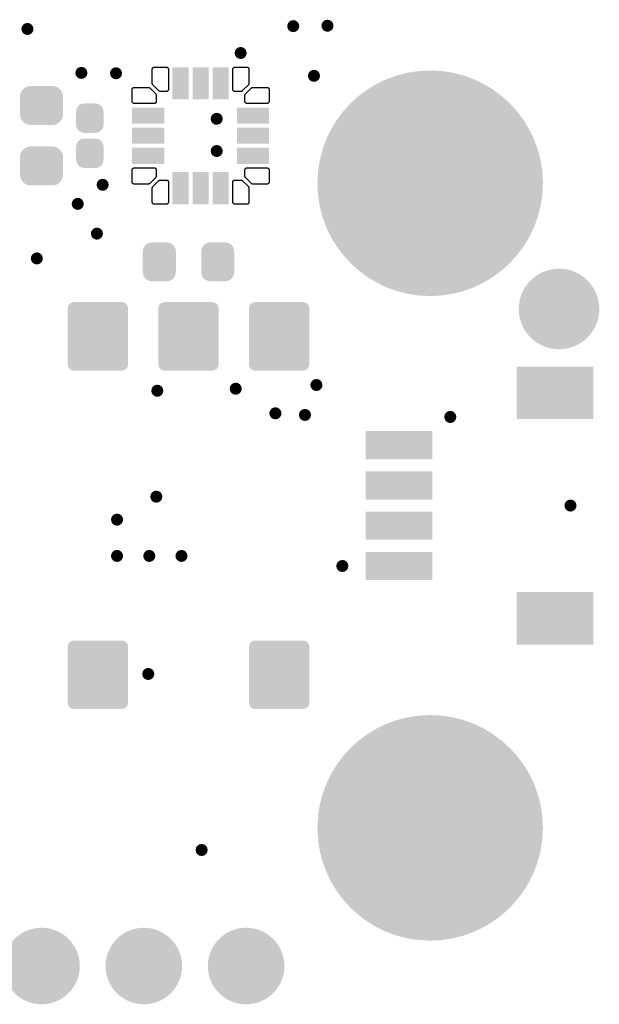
# Model space of a CAD drawing. Header units: inches. Extents: x 0.3 to 40.7, y 0.3 to 25.1.
# Tile 2 of 2: x 26.3 to 40.7, y 0.3 to 24.7. Entities that reach past the tile are written whole.
import ezdxf

# ---------------------------------------------------------------- set-up
doc = ezdxf.new("R2010")
doc.units = ezdxf.units.IN
for name, color, linetype in [('Pad Holes', 156, 'Continuous'), ('Top Solder', 216, 'Continuous'), ('Via Holes', 16, 'Continuous')]:
    doc.layers.add(name, color=color, linetype=linetype)

# ---------------------------------------------------------------- blocks, each defined once
blk = doc.blocks.new('F_____________1___F_________1_3546')
at = {"layer": 'Top Solder'}
h = blk.add_hatch(color=216, dxfattribs=at)
edge = h.paths.add_edge_path()
edge.add_arc((0, 0), 1, 0, 360)
blk = doc.blocks.new('CAP_0603_3547')
at = {"layer": 'Top Solder'}
h = blk.add_hatch(color=216, dxfattribs=at)
edge = h.paths.add_edge_path()
edge.add_arc((-0.537, -0.263), 0.272, 270, 360)
edge.add_line((-0.265, -0.263), (-0.265, 0.263))
edge.add_arc((-0.537, 0.263), 0.272, 0, 90)
edge.add_line((-0.537, 0.535), (-0.963, 0.535))
edge.add_arc((-0.963, 0.263), 0.272, 90, 180)
edge.add_line((-1.235, 0.263), (-1.235, -0.263))
edge.add_arc((-0.963, -0.263), 0.272, 180, 270)
edge.add_line((-0.963, -0.535), (-0.537, -0.535))
h = blk.add_hatch(color=216, dxfattribs=at)
edge = h.paths.add_edge_path()
edge.add_arc((0.537, 0.263), 0.272, 90, 180)
edge.add_line((0.265, 0.263), (0.265, -0.263))
edge.add_arc((0.537, -0.263), 0.272, 180, 270)
edge.add_line((0.537, -0.535), (0.963, -0.535))
edge.add_arc((0.963, -0.263), 0.272, 270, 360)
edge.add_line((1.235, -0.263), (1.235, 0.263))
edge.add_arc((0.963, 0.263), 0.272, 0, 90)
edge.add_line((0.963, 0.535), (0.537, 0.535))
blk = doc.blocks.new('CAP_0402_3548')
at = {"layer": 'Top Solder'}
h = blk.add_hatch(color=216, dxfattribs=at)
edge = h.paths.add_edge_path()
edge.add_arc((-0.271, -0.139), 0.201, 270, 360)
edge.add_line((-0.07, -0.139), (-0.07, 0.139))
edge.add_arc((-0.271, 0.139), 0.201, 0, 90)
edge.add_line((-0.271, 0.34), (-0.599, 0.34))
edge.add_arc((-0.599, 0.139), 0.201, 90, 180)
edge.add_line((-0.8, 0.139), (-0.8, -0.139))
edge.add_arc((-0.599, -0.139), 0.201, 180, 270)
edge.add_line((-0.599, -0.34), (-0.271, -0.34))
h = blk.add_hatch(color=216, dxfattribs=at)
edge = h.paths.add_edge_path()
edge.add_arc((0.271, 0.139), 0.201, 90, 180)
edge.add_line((0.07, 0.139), (0.07, -0.139))
edge.add_arc((0.271, -0.139), 0.201, 180, 270)
edge.add_line((0.271, -0.34), (0.599, -0.34))
edge.add_arc((0.599, -0.139), 0.201, 270, 360)
edge.add_line((0.8, -0.139), (0.8, 0.139))
edge.add_arc((0.599, 0.139), 0.201, 0, 90)
edge.add_line((0.599, 0.34), (0.271, 0.34))
blk = doc.blocks.new('UFQFPN20_3555')
at = {"layer": 'Top Solder'}
for points in [[(-0.7, 1.7), (-0.3, 1.7), (-0.3, 0.9), (-0.7, 0.9)], [(-0.2, 1.7), (0.2, 1.7), (0.2, 0.9), (-0.2, 0.9)], [(0.3, 1.7), (0.7, 1.7), (0.7, 0.9), (0.3, 0.9)], [(-1.7, 0.3), (-1.7, 0.7), (-0.9, 0.7), (-0.9, 0.3)], [(0.9, 0.3), (0.9, 0.7), (1.7, 0.7), (1.7, 0.3)], [(-1.7, -0.2), (-1.7, 0.2), (-0.9, 0.2), (-0.9, -0.2)], [(0.9, -0.2), (0.9, 0.2), (1.7, 0.2), (1.7, -0.2)], [(-1.7, -0.7), (-1.7, -0.3), (-0.9, -0.3), (-0.9, -0.7)], [(0.9, -0.7), (0.9, -0.3), (1.7, -0.3), (1.7, -0.7)], [(-0.7, -0.9), (-0.3, -0.9), (-0.3, -1.7), (-0.7, -1.7)], [(-0.2, -0.9), (0.2, -0.9), (0.2, -1.7), (-0.2, -1.7)], [(0.3, -0.9), (0.7, -0.9), (0.7, -1.7), (0.3, -1.7)]]:
    blk.add_hatch(color=216, dxfattribs=at).paths.add_polyline_path(points)
for p, q in [((-1.2, 1.65), (-1.199, 1.66)), ((-1.2, 1.3), (-1.2, 1.65)), ((-1.199, 1.66), (-1.196, 1.669)), ((-1.196, 1.669), (-1.192, 1.678)), ((-1.192, 1.678), (-1.186, 1.686)), ((-1.186, 1.686), (-1.178, 1.692)), ((-1.178, 1.692), (-1.169, 1.696)), ((-1.169, 1.696), (-1.16, 1.699)), ((-1.16, 1.699), (-1.15, 1.7)), ((-1.15, 1.7), (-0.85, 1.7)), ((-0.85, 1.7), (-0.84, 1.699)), ((-0.84, 1.699), (-0.831, 1.696)), ((-0.831, 1.696), (-0.822, 1.692)), ((-0.822, 1.692), (-0.814, 1.686)), ((-0.814, 1.686), (-0.808, 1.678)), ((-0.808, 1.678), (-0.804, 1.669)), ((-0.804, 1.669), (-0.801, 1.66)), ((-0.801, 1.66), (-0.8, 1.65)), ((-0.8, 1.65), (-0.8, 1.15)), ((0.8, 1.65), (0.801, 1.66)), ((0.8, 1.15), (0.8, 1.65)), ((0.801, 1.66), (0.804, 1.669)), ((0.804, 1.669), (0.808, 1.678)), ((0.808, 1.678), (0.814, 1.686)), ((0.814, 1.686), (0.822, 1.692)), ((0.822, 1.692), (0.831, 1.696)), ((0.831, 1.696), (0.84, 1.699)), ((0.84, 1.699), (0.85, 1.7)), ((0.85, 1.7), (1.15, 1.7)), ((1.15, 1.7), (1.16, 1.699)), ((1.16, 1.699), (1.169, 1.696)), ((1.169, 1.696), (1.178, 1.692)), ((1.178, 1.692), (1.186, 1.686)), ((1.186, 1.686), (1.192, 1.678)), ((1.192, 1.678), (1.196, 1.669)), ((1.196, 1.669), (1.199, 1.66)), ((1.199, 1.66), (1.2, 1.65)), ((1.2, 1.65), (1.2, 1.3)), ((-1.2, 1.295), (-1.2, 1.3)), ((-1.2, 1.3), (-1.2, 1.3)), ((-1.199, 1.29), (-1.2, 1.295)), ((-1.197, 1.283), (-1.199, 1.29)), ((-1.196, 1.281), (-1.197, 1.283)), ((-1.192, 1.272), (-1.196, 1.281)), ((-1.186, 1.264), (-1.192, 1.272)), ((-1.036, 1.114), (-1.186, 1.264)), ((1.186, 1.264), (1.036, 1.114)), ((1.192, 1.272), (1.186, 1.264)), ((1.196, 1.281), (1.192, 1.272)), ((1.197, 1.283), (1.196, 1.281)), ((1.199, 1.29), (1.197, 1.283)), ((1.2, 1.295), (1.199, 1.29)), ((1.2, 1.3), (1.2, 1.3)), ((1.2, 1.3), (1.2, 1.295)), ((-1.7, 1.15), (-1.699, 1.16)), ((-1.7, 0.85), (-1.7, 1.15)), ((-1.699, 1.16), (-1.696, 1.169)), ((-1.696, 1.169), (-1.692, 1.178)), ((-1.692, 1.178), (-1.686, 1.186)), ((-1.686, 1.186), (-1.678, 1.192)), ((-1.678, 1.192), (-1.669, 1.196)), ((-1.669, 1.196), (-1.66, 1.199)), ((-1.66, 1.199), (-1.65, 1.2)), ((-1.65, 1.2), (-1.3, 1.2)), ((-1.3, 1.2), (-1.295, 1.2)), ((-1.3, 1.2), (-1.3, 1.2)), ((-1.295, 1.2), (-1.29, 1.199)), ((-1.29, 1.199), (-1.283, 1.197)), ((-1.283, 1.197), (-1.281, 1.196)), ((-1.281, 1.196), (-1.272, 1.192)), ((-1.272, 1.192), (-1.264, 1.186)), ((-1.264, 1.186), (-1.114, 1.036)), ((-1.114, 1.036), (-1.114, 1.036)), ((-1.114, 1.036), (-1.108, 1.028)), ((-1.108, 1.028), (-1.104, 1.019)), ((-1.104, 1.019), (-1.101, 1.01)), ((-1.101, 1.01), (-1.1, 1)), ((-1.1, 1), (-1.1, 0.85)), ((-1.028, 1.108), (-1.036, 1.114)), ((-1.036, 1.114), (-1.036, 1.114)), ((-1.019, 1.104), (-1.028, 1.108)), ((-1.01, 1.101), (-1.019, 1.104)), ((-1, 1.1), (-1.01, 1.101)), ((-0.85, 1.1), (-1, 1.1)), ((-0.84, 1.101), (-0.85, 1.1)), ((-0.831, 1.104), (-0.84, 1.101)), ((-0.822, 1.108), (-0.831, 1.104)), ((-0.814, 1.114), (-0.822, 1.108)), ((-0.808, 1.122), (-0.814, 1.114)), ((-0.804, 1.131), (-0.808, 1.122)), ((-0.801, 1.14), (-0.804, 1.131)), ((-0.8, 1.15), (-0.801, 1.14)), ((0.801, 1.14), (0.8, 1.15)), ((0.804, 1.131), (0.801, 1.14)), ((0.808, 1.122), (0.804, 1.131)), ((0.814, 1.114), (0.808, 1.122)), ((0.822, 1.108), (0.814, 1.114)), ((0.831, 1.104), (0.822, 1.108)), ((0.84, 1.101), (0.831, 1.104)), ((0.85, 1.1), (0.84, 1.101)), ((1, 1.1), (0.85, 1.1)), ((1.01, 1.101), (1, 1.1)), ((1.019, 1.104), (1.01, 1.101)), ((1.028, 1.108), (1.019, 1.104)), ((1.036, 1.114), (1.028, 1.108)), ((1.036, 1.114), (1.036, 1.114)), ((1.1, 1.005), (1.101, 1.01)), ((1.1, 1), (1.1, 1.005)), ((1.1, 0.85), (1.1, 1)), ((1.1, 1), (1.1, 1)), ((1.101, 1.01), (1.103, 1.017)), ((1.103, 1.017), (1.104, 1.019)), ((1.104, 1.019), (1.108, 1.028)), ((1.108, 1.028), (1.114, 1.036)), ((1.114, 1.036), (1.264, 1.186)), ((1.264, 1.186), (1.272, 1.192)), ((1.264, 1.186), (1.264, 1.186)), ((1.272, 1.192), (1.281, 1.196)), ((1.281, 1.196), (1.29, 1.199)), ((1.29, 1.199), (1.3, 1.2)), ((1.3, 1.2), (1.65, 1.2)), ((1.65, 1.2), (1.66, 1.199)), ((1.66, 1.199), (1.669, 1.196)), ((1.669, 1.196), (1.678, 1.192)), ((1.678, 1.192), (1.686, 1.186)), ((1.686, 1.186), (1.692, 1.178)), ((1.692, 1.178), (1.696, 1.169)), ((1.696, 1.169), (1.699, 1.16)), ((1.699, 1.16), (1.7, 1.15)), ((1.7, 1.15), (1.7, 0.85)), ((-1.699, 0.84), (-1.7, 0.85)), ((-1.696, 0.831), (-1.699, 0.84)), ((-1.692, 0.822), (-1.696, 0.831)), ((-1.686, 0.814), (-1.692, 0.822)), ((-1.678, 0.808), (-1.686, 0.814)), ((-1.669, 0.804), (-1.678, 0.808)), ((-1.66, 0.801), (-1.669, 0.804)), ((-1.65, 0.8), (-1.66, 0.801)), ((-1.15, 0.8), (-1.65, 0.8)), ((-1.14, 0.801), (-1.15, 0.8)), ((-1.131, 0.804), (-1.14, 0.801)), ((-1.122, 0.808), (-1.131, 0.804)), ((-1.114, 0.814), (-1.122, 0.808)), ((-1.108, 0.822), (-1.114, 0.814)), ((-1.104, 0.831), (-1.108, 0.822)), ((-1.101, 0.84), (-1.104, 0.831)), ((-1.1, 0.85), (-1.101, 0.84)), ((1.101, 0.84), (1.1, 0.85)), ((1.104, 0.831), (1.101, 0.84)), ((1.108, 0.822), (1.104, 0.831)), ((1.114, 0.814), (1.108, 0.822)), ((1.122, 0.808), (1.114, 0.814)), ((1.131, 0.804), (1.122, 0.808)), ((1.14, 0.801), (1.131, 0.804)), ((1.15, 0.8), (1.14, 0.801)), ((1.65, 0.8), (1.15, 0.8)), ((1.66, 0.801), (1.65, 0.8)), ((1.669, 0.804), (1.66, 0.801)), ((1.678, 0.808), (1.669, 0.804)), ((1.686, 0.814), (1.678, 0.808)), ((1.692, 0.822), (1.686, 0.814)), ((1.696, 0.831), (1.692, 0.822)), ((1.699, 0.84), (1.696, 0.831)), ((1.7, 0.85), (1.699, 0.84)), ((-1.7, -0.85), (-1.699, -0.84)), ((-1.7, -1.15), (-1.7, -0.85)), ((-1.699, -0.84), (-1.696, -0.831)), ((-1.696, -0.831), (-1.692, -0.822)), ((-1.692, -0.822), (-1.686, -0.814)), ((-1.686, -0.814), (-1.678, -0.808)), ((-1.678, -0.808), (-1.669, -0.804)), ((-1.669, -0.804), (-1.66, -0.801)), ((-1.66, -0.801), (-1.65, -0.8)), ((-1.65, -0.8), (-1.15, -0.8)), ((-1.15, -0.8), (-1.14, -0.801)), ((-1.14, -0.801), (-1.131, -0.804)), ((-1.131, -0.804), (-1.122, -0.808)), ((-1.122, -0.808), (-1.114, -0.814)), ((-1.114, -0.814), (-1.108, -0.822)), ((-1.108, -0.822), (-1.104, -0.831)), ((-1.104, -0.831), (-1.101, -0.84)), ((-1.101, -0.84), (-1.1, -0.85)), ((-1.1, -0.85), (-1.1, -1)), ((1.1, -0.85), (1.101, -0.84)), ((1.1, -1), (1.1, -0.85)), ((1.101, -0.84), (1.104, -0.831)), ((1.104, -0.831), (1.108, -0.822)), ((1.108, -0.822), (1.114, -0.814)), ((1.114, -0.814), (1.122, -0.808)), ((1.122, -0.808), (1.131, -0.804)), ((1.131, -0.804), (1.14, -0.801)), ((1.14, -0.801), (1.15, -0.8)), ((1.15, -0.8), (1.65, -0.8)), ((1.65, -0.8), (1.66, -0.801)), ((1.66, -0.801), (1.669, -0.804)), ((1.669, -0.804), (1.678, -0.808)), ((1.678, -0.808), (1.686, -0.814)), ((1.686, -0.814), (1.692, -0.822)), ((1.692, -0.822), (1.696, -0.831)), ((1.696, -0.831), (1.699, -0.84)), ((1.699, -0.84), (1.7, -0.85)), ((1.7, -0.85), (1.7, -1.15)), ((-1.699, -1.16), (-1.7, -1.15)), ((-1.696, -1.169), (-1.699, -1.16)), ((-1.692, -1.178), (-1.696, -1.169)), ((-1.686, -1.186), (-1.692, -1.178)), ((-1.678, -1.192), (-1.686, -1.186)), ((-1.669, -1.196), (-1.678, -1.192)), ((-1.66, -1.199), (-1.669, -1.196)), ((-1.65, -1.2), (-1.66, -1.199)), ((-1.3, -1.2), (-1.65, -1.2)), ((-1.295, -1.2), (-1.3, -1.2)), ((-1.3, -1.2), (-1.3, -1.2)), ((-1.29, -1.199), (-1.295, -1.2)), ((-1.283, -1.197), (-1.29, -1.199)), ((-1.281, -1.196), (-1.283, -1.197)), ((-1.272, -1.192), (-1.281, -1.196)), ((-1.264, -1.186), (-1.272, -1.192)), ((-1.114, -1.036), (-1.264, -1.186)), ((-1.186, -1.264), (-1.036, -1.114)), ((-1.108, -1.028), (-1.114, -1.036)), ((-1.114, -1.036), (-1.114, -1.036)), ((-1.104, -1.019), (-1.108, -1.028)), ((-1.101, -1.01), (-1.104, -1.019)), ((-1.1, -1), (-1.101, -1.01)), ((-1.036, -1.114), (-1.028, -1.108)), ((-1.036, -1.114), (-1.036, -1.114)), ((-1.028, -1.108), (-1.019, -1.104)), ((-1.019, -1.104), (-1.01, -1.101)), ((-1.01, -1.101), (-1, -1.1)), ((-1, -1.1), (-0.85, -1.1)), ((-0.85, -1.1), (-0.84, -1.101)), ((-0.84, -1.101), (-0.831, -1.104)), ((-0.831, -1.104), (-0.822, -1.108)), ((-0.822, -1.108), (-0.814, -1.114)), ((-0.814, -1.114), (-0.808, -1.122)), ((-0.808, -1.122), (-0.804, -1.131)), ((-0.804, -1.131), (-0.801, -1.14)), ((-0.801, -1.14), (-0.8, -1.15)), ((-0.8, -1.15), (-0.8, -1.65)), ((0.8, -1.15), (0.801, -1.14)), ((0.8, -1.65), (0.8, -1.15)), ((0.801, -1.14), (0.804, -1.131)), ((0.804, -1.131), (0.808, -1.122)), ((0.808, -1.122), (0.814, -1.114)), ((0.814, -1.114), (0.822, -1.108)), ((0.822, -1.108), (0.831, -1.104)), ((0.831, -1.104), (0.84, -1.101)), ((0.84, -1.101), (0.85, -1.1)), ((0.85, -1.1), (1, -1.1)), ((1, -1.1), (1.005, -1.1)), ((1, -1.1), (1, -1.1)), ((1.005, -1.1), (1.01, -1.101)), ((1.01, -1.101), (1.017, -1.103)), ((1.017, -1.103), (1.019, -1.104)), ((1.019, -1.104), (1.028, -1.108)), ((1.028, -1.108), (1.036, -1.114)), ((1.036, -1.114), (1.186, -1.264)), ((1.101, -1.01), (1.1, -1)), ((1.104, -1.019), (1.101, -1.01)), ((1.108, -1.028), (1.104, -1.019)), ((1.114, -1.036), (1.108, -1.028)), ((1.264, -1.186), (1.114, -1.036)), ((1.114, -1.036), (1.114, -1.036)), ((1.272, -1.192), (1.264, -1.186)), ((1.281, -1.196), (1.272, -1.192)), ((1.283, -1.197), (1.281, -1.196)), ((1.29, -1.199), (1.283, -1.197)), ((1.295, -1.2), (1.29, -1.199)), ((1.3, -1.2), (1.295, -1.2)), ((1.65, -1.2), (1.3, -1.2)), ((1.3, -1.2), (1.3, -1.2)), ((1.66, -1.199), (1.65, -1.2)), ((1.669, -1.196), (1.66, -1.199)), ((1.678, -1.192), (1.669, -1.196)), ((1.686, -1.186), (1.678, -1.192)), ((1.692, -1.178), (1.686, -1.186)), ((1.696, -1.169), (1.692, -1.178)), ((1.699, -1.16), (1.696, -1.169)), ((1.7, -1.15), (1.699, -1.16)), ((-1.2, -1.295), (-1.199, -1.29)), ((-1.2, -1.3), (-1.2, -1.295)), ((-1.2, -1.65), (-1.2, -1.3)), ((-1.2, -1.3), (-1.2, -1.3)), ((-1.199, -1.29), (-1.197, -1.283)), ((-1.197, -1.283), (-1.196, -1.281)), ((-1.196, -1.281), (-1.192, -1.272)), ((-1.192, -1.272), (-1.186, -1.264)), ((1.186, -1.264), (1.186, -1.264)), ((1.186, -1.264), (1.192, -1.272)), ((1.192, -1.272), (1.196, -1.281)), ((1.196, -1.281), (1.199, -1.29)), ((1.199, -1.29), (1.2, -1.3)), ((1.2, -1.3), (1.2, -1.65)), ((-1.199, -1.66), (-1.2, -1.65)), ((-1.196, -1.669), (-1.199, -1.66)), ((-1.192, -1.678), (-1.196, -1.669)), ((-1.186, -1.686), (-1.192, -1.678)), ((-1.178, -1.692), (-1.186, -1.686)), ((-1.169, -1.696), (-1.178, -1.692)), ((-1.16, -1.699), (-1.169, -1.696)), ((-1.15, -1.7), (-1.16, -1.699)), ((-0.85, -1.7), (-1.15, -1.7)), ((-0.84, -1.699), (-0.85, -1.7)), ((-0.831, -1.696), (-0.84, -1.699)), ((-0.822, -1.692), (-0.831, -1.696)), ((-0.814, -1.686), (-0.822, -1.692)), ((-0.808, -1.678), (-0.814, -1.686)), ((-0.804, -1.669), (-0.808, -1.678)), ((-0.801, -1.66), (-0.804, -1.669)), ((-0.8, -1.65), (-0.801, -1.66)), ((0.801, -1.66), (0.8, -1.65)), ((0.804, -1.669), (0.801, -1.66)), ((0.808, -1.678), (0.804, -1.669)), ((0.814, -1.686), (0.808, -1.678)), ((0.822, -1.692), (0.814, -1.686)), ((0.831, -1.696), (0.822, -1.692)), ((0.84, -1.699), (0.831, -1.696)), ((0.85, -1.7), (0.84, -1.699)), ((1.15, -1.7), (0.85, -1.7)), ((1.16, -1.699), (1.15, -1.7)), ((1.169, -1.696), (1.16, -1.699)), ((1.178, -1.692), (1.169, -1.696)), ((1.186, -1.686), (1.178, -1.692)), ((1.192, -1.678), (1.186, -1.686)), ((1.196, -1.669), (1.192, -1.678)), ((1.199, -1.66), (1.196, -1.669)), ((1.2, -1.65), (1.199, -1.66))]:
    blk.add_line(p, q, dxfattribs=at)
blk = doc.blocks.new('SM04B_SRSS_TB_LF__SN__F_________1_3559')
at = {"layer": 'Top Solder'}
for points in [[(-3.45, 2.888), (-2.15, 2.888), (-2.15, 0.988), (-3.45, 0.988)], [(2.15, 2.888), (3.45, 2.888), (3.45, 0.988), (2.15, 0.988)], [(-1.85, -1.112), (-1.15, -1.112), (-1.15, -2.762), (-1.85, -2.762)], [(-0.85, -1.112), (-0.15, -1.112), (-0.15, -2.762), (-0.85, -2.762)], [(0.15, -1.112), (0.85, -1.112), (0.85, -2.762), (0.15, -2.762)], [(1.15, -1.112), (1.85, -1.112), (1.85, -2.762), (1.15, -2.762)]]:
    blk.add_hatch(color=216, dxfattribs=at).paths.add_polyline_path(points)
blk = doc.blocks.new('LEDC1608X80N_AK_3563')
at = {"layer": 'Top Solder'}
h = blk.add_hatch(color=216, dxfattribs=at)
edge = h.paths.add_edge_path()
edge.add_arc((-0.545, -0.255), 0.23, 270, 360)
edge.add_line((-0.315, -0.255), (-0.315, 0.255))
edge.add_arc((-0.545, 0.255), 0.23, 0, 90)
edge.add_line((-0.545, 0.485), (-0.905, 0.485))
edge.add_arc((-0.905, 0.255), 0.23, 90, 180)
edge.add_line((-1.135, 0.255), (-1.135, -0.255))
edge.add_arc((-0.905, -0.255), 0.23, 180, 270)
edge.add_line((-0.905, -0.485), (-0.545, -0.485))
h = blk.add_hatch(color=216, dxfattribs=at)
edge = h.paths.add_edge_path()
edge.add_arc((0.545, 0.255), 0.23, 90, 180)
edge.add_line((0.315, 0.255), (0.315, -0.255))
edge.add_arc((0.545, -0.255), 0.23, 180, 270)
edge.add_line((0.545, -0.485), (0.905, -0.485))
edge.add_arc((0.905, -0.255), 0.23, 270, 360)
edge.add_line((1.135, -0.255), (1.135, 0.255))
edge.add_arc((0.905, 0.255), 0.23, 0, 90)
edge.add_line((0.905, 0.485), (0.545, 0.485))
blk = doc.blocks.new('TS42_3564')
at = {"layer": 'Top Solder'}
h = blk.add_hatch(color=216, dxfattribs=at)
edge = h.paths.add_edge_path()
edge.add_arc((-3.505, 1.655), 0.155, 270, 360)
edge.add_line((-3.35, 1.655), (-3.35, 2.845))
edge.add_arc((-3.505, 2.845), 0.155, 0, 90)
edge.add_line((-3.505, 3), (-4.895, 3))
edge.add_arc((-4.895, 2.845), 0.155, 90, 180)
edge.add_line((-5.05, 2.845), (-5.05, 1.655))
edge.add_arc((-4.895, 1.655), 0.155, 180, 270)
edge.add_line((-4.895, 1.5), (-3.505, 1.5))
h = blk.add_hatch(color=216, dxfattribs=at)
edge = h.paths.add_edge_path()
edge.add_arc((4.895, 1.655), 0.155, 270, 360)
edge.add_line((5.05, 1.655), (5.05, 2.845))
edge.add_arc((4.895, 2.845), 0.155, 0, 90)
edge.add_line((4.895, 3), (3.505, 3))
edge.add_arc((3.505, 2.845), 0.155, 90, 180)
edge.add_line((3.35, 2.845), (3.35, 1.655))
edge.add_arc((3.505, 1.655), 0.155, 180, 270)
edge.add_line((3.505, 1.5), (4.895, 1.5))
h = blk.add_hatch(color=216, dxfattribs=at)
edge = h.paths.add_edge_path()
edge.add_arc((4.895, -0.595), 0.155, 270, 360)
edge.add_line((5.05, -0.595), (5.05, 0.595))
edge.add_arc((4.895, 0.595), 0.155, 0, 90)
edge.add_line((4.895, 0.75), (3.505, 0.75))
edge.add_arc((3.505, 0.595), 0.155, 90, 180)
edge.add_line((3.35, 0.595), (3.35, -0.595))
edge.add_arc((3.505, -0.595), 0.155, 180, 270)
edge.add_line((3.505, -0.75), (4.895, -0.75))
h = blk.add_hatch(color=216, dxfattribs=at)
edge = h.paths.add_edge_path()
edge.add_arc((-3.505, -2.845), 0.155, 270, 360)
edge.add_line((-3.35, -2.845), (-3.35, -1.655))
edge.add_arc((-3.505, -1.655), 0.155, 0, 90)
edge.add_line((-3.505, -1.5), (-4.895, -1.5))
edge.add_arc((-4.895, -1.655), 0.155, 90, 180)
edge.add_line((-5.05, -1.655), (-5.05, -2.845))
edge.add_arc((-4.895, -2.845), 0.155, 180, 270)
edge.add_line((-4.895, -3), (-3.505, -3))
h = blk.add_hatch(color=216, dxfattribs=at)
edge = h.paths.add_edge_path()
edge.add_arc((4.895, -2.845), 0.155, 270, 360)
edge.add_line((5.05, -2.845), (5.05, -1.655))
edge.add_arc((4.895, -1.655), 0.155, 0, 90)
edge.add_line((4.895, -1.5), (3.505, -1.5))
edge.add_arc((3.505, -1.655), 0.155, 90, 180)
edge.add_line((3.35, -1.655), (3.35, -2.845))
edge.add_arc((3.505, -2.845), 0.155, 180, 270)
edge.add_line((3.505, -3), (4.895, -3))
blk = doc.blocks.new('PIN_HEADER_2_54___VERT__1_10POS_3567')
at = {"layer": 'Pad Holes'}
h = blk.add_hatch(color=7, dxfattribs=at)
edge = h.paths.add_edge_path()
edge.add_arc((-11.43, 0), 0.5, 0, 360)
h = blk.add_hatch(color=7, dxfattribs=at)
edge = h.paths.add_edge_path()
edge.add_arc((-8.89, 0), 0.5, 0, 360)
h = blk.add_hatch(color=7, dxfattribs=at)
edge = h.paths.add_edge_path()
edge.add_arc((-6.35, 0), 0.5, 0, 360)
h = blk.add_hatch(color=7, dxfattribs=at)
edge = h.paths.add_edge_path()
edge.add_arc((-3.81, 0), 0.5, 0, 360)
h = blk.add_hatch(color=7, dxfattribs=at)
edge = h.paths.add_edge_path()
edge.add_arc((-1.27, 0), 0.5, 0, 360)
h = blk.add_hatch(color=7, dxfattribs=at)
edge = h.paths.add_edge_path()
edge.add_arc((1.27, 0), 0.5, 0, 360)
h = blk.add_hatch(color=7, dxfattribs=at)
edge = h.paths.add_edge_path()
edge.add_arc((3.81, 0), 0.5, 0, 360)
h = blk.add_hatch(color=7, dxfattribs=at)
edge = h.paths.add_edge_path()
edge.add_arc((6.35, 0), 0.5, 0, 360)
h = blk.add_hatch(color=7, dxfattribs=at)
edge = h.paths.add_edge_path()
edge.add_arc((8.89, 0), 0.5, 0, 360)
h = blk.add_hatch(color=7, dxfattribs=at)
edge = h.paths.add_edge_path()
edge.add_arc((11.43, 0), 0.5, 0, 360)
at = {"layer": 'Top Solder'}
h = blk.add_hatch(color=216, dxfattribs=at)
edge = h.paths.add_edge_path()
edge.add_arc((-11.43, 0), 0.95, 0, 360)
h = blk.add_hatch(color=216, dxfattribs=at)
edge = h.paths.add_edge_path()
edge.add_arc((-8.89, 0), 0.95, 0, 360)
h = blk.add_hatch(color=216, dxfattribs=at)
edge = h.paths.add_edge_path()
edge.add_arc((-6.35, 0), 0.95, 0, 360)
h = blk.add_hatch(color=216, dxfattribs=at)
edge = h.paths.add_edge_path()
edge.add_arc((-3.81, 0), 0.95, 0, 360)
h = blk.add_hatch(color=216, dxfattribs=at)
edge = h.paths.add_edge_path()
edge.add_arc((-1.27, 0), 0.95, 0, 360)
h = blk.add_hatch(color=216, dxfattribs=at)
edge = h.paths.add_edge_path()
edge.add_arc((1.27, 0), 0.95, 0, 360)
h = blk.add_hatch(color=216, dxfattribs=at)
edge = h.paths.add_edge_path()
edge.add_arc((3.81, 0), 0.95, 0, 360)
h = blk.add_hatch(color=216, dxfattribs=at)
edge = h.paths.add_edge_path()
edge.add_arc((6.35, 0), 0.95, 0, 360)
h = blk.add_hatch(color=216, dxfattribs=at)
edge = h.paths.add_edge_path()
edge.add_arc((8.89, 0), 0.95, 0, 360)
h = blk.add_hatch(color=216, dxfattribs=at)
edge = h.paths.add_edge_path()
edge.add_arc((11.43, 0), 0.95, 0, 360)

msp = doc.modelspace()

# ---------------------------------------------------------------- hatches: boundary and pattern name
at = {"layer": 'Pad Holes'}
h = msp.add_hatch(color=7, dxfattribs=at)
edge = h.paths.add_edge_path()
edge.add_arc((36.5, 20.68), 1.6, 0, 360)
h = msp.add_hatch(color=7, dxfattribs=at)
edge = h.paths.add_edge_path()
edge.add_arc((36.5, 4.68), 1.6, 0, 360)
at = {"layer": 'Top Solder'}
h = msp.add_hatch(color=216, dxfattribs=at)
edge = h.paths.add_edge_path()
edge.add_arc((36.5, 20.68), 2.8, 0, 360)
h = msp.add_hatch(color=216, dxfattribs=at)
edge = h.paths.add_edge_path()
edge.add_arc((36.5, 4.68), 2.8, 0, 360)
at = {"layer": 'Via Holes'}
h = msp.add_hatch(color=7, dxfattribs=at)
edge = h.paths.add_edge_path()
edge.add_arc((33.1, 24.58), 0.15, 0, 360)
h = msp.add_hatch(color=7, dxfattribs=at)
edge = h.paths.add_edge_path()
edge.add_arc((33.95, 24.59), 0.15, 0, 360)
h = msp.add_hatch(color=7, dxfattribs=at)
edge = h.paths.add_edge_path()
edge.add_arc((26.5, 24.51), 0.15, 0, 360)
h = msp.add_hatch(color=7, dxfattribs=at)
edge = h.paths.add_edge_path()
edge.add_arc((31.795, 23.913), 0.15, 0, 360)
h = msp.add_hatch(color=7, dxfattribs=at)
edge = h.paths.add_edge_path()
edge.add_arc((27.84, 23.42), 0.15, 0, 360)
h = msp.add_hatch(color=7, dxfattribs=at)
edge = h.paths.add_edge_path()
edge.add_arc((28.7, 23.41), 0.15, 0, 360)
h = msp.add_hatch(color=7, dxfattribs=at)
edge = h.paths.add_edge_path()
edge.add_arc((33.615, 23.347), 0.15, 0, 360)
h = msp.add_hatch(color=7, dxfattribs=at)
edge = h.paths.add_edge_path()
edge.add_arc((31.2, 22.28), 0.15, 0, 360)
h = msp.add_hatch(color=7, dxfattribs=at)
edge = h.paths.add_edge_path()
edge.add_arc((31.2, 21.48), 0.15, 0, 360)
h = msp.add_hatch(color=7, dxfattribs=at)
edge = h.paths.add_edge_path()
edge.add_arc((28.367, 20.642), 0.15, 0, 360)
h = msp.add_hatch(color=7, dxfattribs=at)
edge = h.paths.add_edge_path()
edge.add_arc((27.749, 20.169), 0.15, 0, 360)
h = msp.add_hatch(color=7, dxfattribs=at)
edge = h.paths.add_edge_path()
edge.add_arc((28.225, 19.43), 0.15, 0, 360)
h = msp.add_hatch(color=7, dxfattribs=at)
edge = h.paths.add_edge_path()
edge.add_arc((26.733, 18.814), 0.15, 0, 360)
h = msp.add_hatch(color=7, dxfattribs=at)
edge = h.paths.add_edge_path()
edge.add_arc((29.725, 15.53), 0.15, 0, 360)
h = msp.add_hatch(color=7, dxfattribs=at)
edge = h.paths.add_edge_path()
edge.add_arc((31.672, 15.58), 0.15, 0, 360)
h = msp.add_hatch(color=7, dxfattribs=at)
edge = h.paths.add_edge_path()
edge.add_arc((33.676, 15.672), 0.15, 0, 360)
h = msp.add_hatch(color=7, dxfattribs=at)
edge = h.paths.add_edge_path()
edge.add_arc((32.658, 14.969), 0.15, 0, 360)
h = msp.add_hatch(color=7, dxfattribs=at)
edge = h.paths.add_edge_path()
edge.add_arc((33.391, 14.929), 0.15, 0, 360)
h = msp.add_hatch(color=7, dxfattribs=at)
edge = h.paths.add_edge_path()
edge.add_arc((37, 14.88), 0.15, 0, 360)
h = msp.add_hatch(color=7, dxfattribs=at)
edge = h.paths.add_edge_path()
edge.add_arc((29.7, 12.9), 0.15, 0, 360)
h = msp.add_hatch(color=7, dxfattribs=at)
edge = h.paths.add_edge_path()
edge.add_arc((39.985, 12.68), 0.15, 0, 360)
h = msp.add_hatch(color=7, dxfattribs=at)
edge = h.paths.add_edge_path()
edge.add_arc((28.725, 12.33), 0.15, 0, 360)
h = msp.add_hatch(color=7, dxfattribs=at)
edge = h.paths.add_edge_path()
edge.add_arc((28.725, 11.43), 0.15, 0, 360)
h = msp.add_hatch(color=7, dxfattribs=at)
edge = h.paths.add_edge_path()
edge.add_arc((29.525, 11.43), 0.15, 0, 360)
h = msp.add_hatch(color=7, dxfattribs=at)
edge = h.paths.add_edge_path()
edge.add_arc((30.325, 11.43), 0.15, 0, 360)
h = msp.add_hatch(color=7, dxfattribs=at)
edge = h.paths.add_edge_path()
edge.add_arc((34.32, 11.18), 0.15, 0, 360)
h = msp.add_hatch(color=7, dxfattribs=at)
edge = h.paths.add_edge_path()
edge.add_arc((29.5, 8.5), 0.15, 0, 360)
h = msp.add_hatch(color=7, dxfattribs=at)
edge = h.paths.add_edge_path()
edge.add_arc((30.825, 4.13), 0.15, 0, 360)

# ---------------------------------------------------------------- block references
for name, p in [('UFQFPN20_3555', (30.8, 21.86)), ('LEDC1608X80N_AK_3563', (30.5, 18.73)), ('PIN_HEADER_2_54___VERT__1_10POS_3567', (20.5, 1.25))]:
    msp.add_blockref(name, p)
for name, p, rotation in [('CAP_0603_3547', (26.85, 21.86), 90), ('CAP_0402_3548', (28.05, 21.86), 270), ('F_____________1___F_________1_3546', (39.7, 17.56), 270), ('TS42_3564', (30.5, 12.68), 90), ('SM04B_SRSS_TB_LF__SN__F_________1_3559', (37.663, 12.68), 270)]:
    msp.add_blockref(name, p, dxfattribs=dict(rotation=rotation))

doc.saveas('drawing.dxf')
